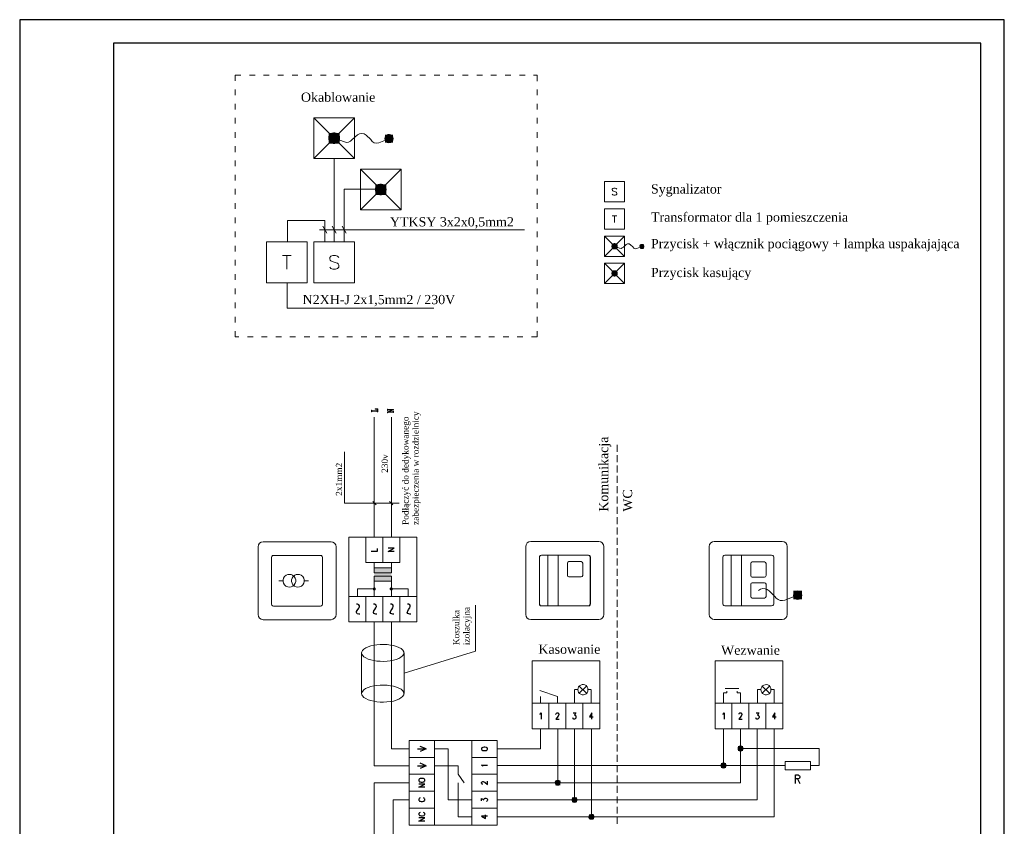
# Model space of a CAD drawing. Header units: inches. Extents: x 6268 to 12323, y 5221 to 42059.
# Tile 48 of 98: x 10089 to 12168, y 15687 to 17391. Entities that reach past the tile are written whole.
import ezdxf

# ---------------------------------------------------------------- set-up
doc = ezdxf.new("R2010")
doc.units = ezdxf.units.IN
doc.header["$MEASUREMENT"] = 0
doc.linetypes.add('ACAD_ISO03W100', pattern=[30, 12, -18])
for name, color, linetype in [('CP_LINENORM', 253, 'Continuous'), ('PDF _Geometria', 7, 'Continuous'), ('PDF _Wypełnienia brył', 7, 'Continuous')]:
    doc.layers.add(name, color=color, linetype=linetype)
doc.styles.get("Standard").update_dxf_attribs({"font": 'txt.shx'})

# ---------------------------------------------------------------- blocks, each defined once
blk = doc.blocks.new('A4_PION')
at = {"linetype": 'Continuous'}
blk.add_lwpolyline([(-185, 0), (0, 0), (0, 287), (-185, 287)], close=True, dxfattribs=at)
at = {"layer": 'CP_LINENORM', "linetype": 'Continuous'}
blk.add_lwpolyline([(-205, -5), (5, -5), (5, 292), (-205, 292)], close=True, dxfattribs=at)

msp = doc.modelspace()

# ---------------------------------------------------------------- hatches: boundary and pattern name
at = {"layer": 'PDF _Wypełnienia brył', "transparency": 33554559}
for points in [[(10832.867, 16564.599), (10843.86, 16564.599), (10843.86, 16568.265), (10839.978, 16568.265), (10839.765, 16568.477), (10839.549, 16568.477), (10839.549, 16568.694), (10839.765, 16568.694), (10839.765, 16568.911), (10844.935, 16568.911), (10844.935, 16562.662), (10844.718, 16562.445), (10844.073, 16562.445), (10843.86, 16562.662), (10843.86, 16564.17), (10832.867, 16564.17), (10832.867, 16562.445), (10832.004, 16562.445), (10832.004, 16566.324), (10832.867, 16566.324)], [(10878.341, 16567.403), (10878.341, 16566.757), (10866.918, 16562.662), (10877.478, 16562.662), (10877.478, 16563.953), (10878.341, 16563.953), (10878.341, 16561.154), (10877.695, 16561.154), (10877.695, 16561.371), (10877.478, 16561.371), (10877.478, 16562.016), (10866.485, 16562.016), (10866.485, 16560.937), (10865.627, 16560.937), (10865.627, 16562.662), (10877.049, 16566.757), (10866.485, 16566.757), (10866.485, 16565.461), (10865.627, 16565.461), (10865.627, 16568.048), (10865.839, 16568.265), (10866.272, 16568.265), (10866.272, 16568.048), (10866.485, 16568.048), (10866.485, 16567.403)]]:
    msp.add_hatch(color=256, dxfattribs=at).paths.add_polyline_path(points)

# ---------------------------------------------------------------- linework, layer by layer
at = {"layer": 'PDF _Geometria', "linetype": 'ACAD_ISO03W100', "lineweight": 13}
msp.add_lwpolyline([(10544.077, 16721.443), (10544.077, 17273.403), (11181.751, 17273.403), (11181.751, 16721.443)], close=True, dxfattribs=at)
at = {"layer": 'PDF _Geometria', "lineweight": 13}
for points in [[(10796.001, 17097.535), (10710.226, 17183.525)], [(10710.231, 17097.535), (10796.001, 17183.525)], [(10753.116, 17140.424), (10774.881, 17132.667), (10779.193, 17131.805), (10783.504, 17132.45), (10787.382, 17134.387), (10790.398, 17137.408), (10802.461, 17147.54)], [(10802.461, 17147.535), (10806.773, 17150.122), (10811.73, 17150.768), (10816.687, 17149.693), (10820.782, 17146.89), (10830.263, 17137.625), (10833.495, 17133.746), (10837.59, 17131.159), (10842.547, 17130.297), (10847.288, 17131.159), (10868.836, 17139.562)], [(10753.116, 16921.454), (10753.116, 17097.535)], [(10894.489, 16989.343), (10808.502, 17075.122)], [(10808.502, 16989.343), (10894.484, 17075.122)], [(10851.599, 17033.091), (10774.448, 17033.091), (10774.448, 16921.45)], [(11349.865, 17032.924), (11348.574, 17034.219), (11346.416, 17034.865), (11343.617, 17034.865), (11341.675, 17034.219), (11340.384, 17032.924), (11340.384, 17031.632), (11341.03, 17030.124), (11341.675, 17029.478), (11342.971, 17028.828), (11347.061, 17027.537), (11348.574, 17026.675), (11349.219, 17026.029), (11349.865, 17024.738), (11349.865, 17022.579), (11348.574, 17021.288), (11346.416, 17020.642), (11343.617, 17020.642), (11341.675, 17021.288), (11340.384, 17022.579)], [(10733.504, 16921.454), (10733.504, 16967.143), (10654.416, 16967.143), (10654.416, 16921.454)], [(11340.38, 16976.886), (11349.861, 16976.886)], [(11345.124, 16976.886), (11345.124, 16962.447)], [(10721.869, 16947.104), (11154.815, 16947.104)], [(10729.192, 16954.64), (10737.594, 16939.772)], [(10749.021, 16954.64), (10757.427, 16939.772)], [(10770.141, 16954.857), (10778.547, 16939.989)], [(11366.457, 16890.891), (11323.571, 16933.781)], [(11323.571, 16890.891), (11366.457, 16933.781)], [(11345.124, 16912.442), (11355.901, 16908.351)], [(11355.897, 16908.351), (11358.913, 16907.918), (11361.499, 16908.78), (11363.657, 16910.722)], [(11363.653, 16910.722), (11369.689, 16915.892), (11372.705, 16917.404), (11376.154, 16917.187), (11378.953, 16915.679), (11383.694, 16910.934), (11385.852, 16908.351), (11388.867, 16907.272), (11392.1, 16907.701), (11402.877, 16912.013)], [(10643.639, 16892.788), (10662.605, 16892.788)], [(10653.12, 16892.788), (10653.12, 16864.121)], [(10762.597, 16888.692), (10760.014, 16891.496), (10755.919, 16892.788), (10750.317, 16892.788), (10746.222, 16891.496), (10743.635, 16888.692), (10743.635, 16885.893), (10744.926, 16883.306), (10746.222, 16881.798), (10749.021, 16880.502), (10757.211, 16877.703), (10760.014, 16876.407), (10761.305, 16875.115), (10762.597, 16872.312), (10762.597, 16868.216), (10760.014, 16865.417), (10755.919, 16864.121), (10750.317, 16864.121), (10746.222, 16865.417), (10743.635, 16868.216)], [(11366.457, 16833.567), (11323.571, 16876.452)], [(11323.571, 16833.567), (11366.457, 16876.452)], [(10653.553, 16835.459), (10653.553, 16781.576), (10963.663, 16781.576)], [(10837.817, 16298.019), (10837.817, 16551.451)], [(10873.807, 16298.019), (10873.807, 16551.451)], [(11350.411, 16492.837), (11350.411, 16478.399)], [(10889.976, 16370.001), (10774.669, 16370.001), (10774.669, 16478.399)], [(11350.411, 16471.072), (11350.411, 16456.634)], [(11350.411, 16449.306), (11350.411, 16434.652)], [(11350.411, 16427.541), (11350.411, 16412.886)], [(11350.411, 16405.555), (11350.411, 16391.117)], [(11350.411, 16383.794), (11350.411, 16369.139)], [(10841.696, 16366.552), (10834.801, 16373.45)], [(10877.04, 16366.552), (10870.141, 16373.45)], [(11350.411, 16362.028), (11350.411, 16347.374)], [(11350.411, 16340.046), (11350.411, 16325.604)], [(11350.411, 16318.281), (11350.411, 16303.843)], [(10927.478, 16118.935), (10927.478, 16298.019), (10891.701, 16298.019), (10855.706, 16298.019), (10819.928, 16298.019), (10784.15, 16298.019), (10784.15, 16118.935), (10927.474, 16118.935)], [(10891.696, 16244.362), (10819.928, 16244.362), (10819.928, 16298.024)], [(10855.706, 16244.362), (10855.706, 16298.024)], [(10891.701, 16244.362), (10891.701, 16298.024)], [(11350.411, 16296.516), (11350.411, 16281.857)], [(10724.23, 16259.658), (10726.389, 16259.229), (10727.897, 16257.504), (10728.33, 16255.351), (10728.33, 16156.651)], [(10724.235, 16259.658), (10726.389, 16259.229), (10727.901, 16257.504), (10728.547, 16255.351), (10728.547, 16156.651)], [(11289.772, 16260.096), (11190.845, 16260.096), (11188.687, 16259.667), (11187.179, 16257.942), (11186.534, 16255.784), (11186.967, 16257.942), (11188.687, 16259.667), (11190.845, 16260.096), (11289.555, 16260.096)], [(11204.427, 16260.096), (11204.427, 16152.777)], [(11225.973, 16260.096), (11225.973, 16152.777)], [(11289.555, 16260.091), (11291.709, 16259.662), (11293.217, 16257.938), (11293.867, 16255.784), (11293.867, 16157.084)], [(11289.772, 16260.091), (11291.926, 16259.662), (11293.434, 16257.938), (11294.084, 16255.784), (11294.084, 16157.084)], [(11350.411, 16274.534), (11350.411, 16260.096)], [(11591.504, 16260.308), (11591.504, 16152.773)], [(11613.059, 16260.308), (11613.059, 16152.773)], [(10837.817, 16244.362), (10837.817, 16233.585)], [(10873.807, 16244.362), (10873.807, 16233.585)], [(11294.079, 16157.08), (11293.434, 16154.926), (11291.926, 16153.202), (11289.772, 16152.773), (11190.845, 16152.773), (11188.692, 16153.202), (11186.967, 16154.93), (11186.538, 16157.084), (11186.538, 16255.784), (11186.538, 16157.084), (11187.184, 16154.93), (11188.692, 16153.202), (11190.845, 16152.773)], [(11245.587, 16243.287), (11245.587, 16217.211)], [(11274.687, 16214.19), (11276.84, 16215.057), (11277.919, 16217.423), (11277.919, 16243.071), (11276.84, 16245.441), (11274.687, 16246.303), (11248.824, 16246.303), (11246.454, 16245.441), (11245.591, 16243.071)], [(11350.411, 16252.768), (11350.411, 16238.33)], [(11632.673, 16216.782), (11633.752, 16214.407), (11635.905, 16213.549), (11661.768, 16213.549), (11664.138, 16214.407), (11665.001, 16216.782), (11665.001, 16242.425), (11664.138, 16244.795), (11661.768, 16245.658), (11635.905, 16245.658), (11633.752, 16244.795), (11632.673, 16242.425)], [(11632.673, 16242.637), (11632.673, 16216.561)], [(10665.398, 16217.64), (10662.165, 16218.931), (10658.499, 16219.36), (10655.054, 16218.931), (10651.821, 16217.64)], [(10683.287, 16217.64), (10680.054, 16218.931), (10676.605, 16219.36), (10672.943, 16218.931), (10669.71, 16217.64)], [(11245.587, 16217.423), (11246.449, 16215.057), (11248.82, 16214.19), (11274.682, 16214.19)], [(11350.411, 16231.003), (11350.411, 16216.348)], [(10645.139, 16206.001), (10636.298, 16206.001)], [(10698.806, 16206.001), (10689.969, 16206.001)], [(10837.817, 16204.922), (10837.817, 16172.597)], [(10873.807, 16204.922), (10873.807, 16172.597)], [(11350.411, 16209.238), (11350.411, 16194.579)], [(11665.001, 16198.457), (11664.138, 16200.827), (11661.768, 16201.689), (11635.905, 16201.689), (11633.752, 16200.615), (11632.673, 16198.457), (11632.673, 16172.597)], [(11635.905, 16169.368), (11661.768, 16169.368), (11664.138, 16170.447), (11665.001, 16172.601), (11665.001, 16198.461)], [(10655.054, 16193.071), (10658.499, 16192.642), (10662.165, 16193.071)], [(10672.943, 16193.071), (10676.605, 16192.642), (10680.054, 16193.071)], [(10837.817, 16188.759), (10802.039, 16188.759), (10802.039, 16172.597)], [(10839.325, 16190.271), (10837.817, 16190.917), (10836.305, 16190.271)], [(10873.807, 16188.759), (10909.585, 16188.759), (10909.585, 16172.597)], [(11350.411, 16187.251), (11350.411, 16172.813)], [(11648.837, 16185.531), (11653.144, 16188.118), (11657.889, 16189.409), (11662.843, 16189.197), (11667.584, 16187.685), (11671.679, 16184.669), (11683.535, 16173.03)], [(11704.657, 16165.057), (11731.599, 16175.617)], [(11736.985, 16182.944), (11734.403, 16184.023), (11731.599, 16184.669), (11729.012, 16184.023), (11726.425, 16182.944)], [(10728.33, 16156.655), (10727.897, 16154.497), (10726.389, 16152.773), (10724.23, 16152.344), (10625.309, 16152.344), (10724.23, 16152.344), (10726.389, 16152.773), (10727.897, 16154.497), (10728.542, 16156.655)], [(10784.15, 16172.601), (10819.928, 16172.601), (10855.706, 16172.601), (10891.701, 16172.601), (10927.478, 16172.601)], [(10819.928, 16118.935), (10819.928, 16172.597)], [(10855.706, 16118.935), (10855.706, 16172.597)], [(10891.701, 16118.935), (10891.701, 16172.597)], [(10900.537, 16010.537), (11051.834, 16057.088), (11051.834, 16154.497)], [(11293.867, 16157.08), (11293.221, 16154.926), (11291.713, 16153.202), (11289.555, 16152.773), (11190.85, 16152.773)], [(11350.411, 16165.486), (11350.411, 16150.831)], [(11632.673, 16172.813), (11633.752, 16170.443), (11635.905, 16169.364)], [(11683.531, 16173.03), (11686.547, 16168.935), (11690.43, 16166.136), (11694.954, 16164.411), (11699.912, 16163.978), (11704.653, 16165.057)], [(11729.012, 16166.998), (11731.599, 16166.569), (11734.403, 16166.998)], [(11350.411, 16143.725), (11350.411, 16129.07)], [(10837.817, 16118.935), (10837.817, 15815.078), (10911.31, 15815.078)], [(10873.807, 16118.935), (10873.807, 15850.848), (10911.31, 15850.848)], [(11350.411, 16121.743), (11350.411, 16107.301)], [(11350.411, 16099.973), (11350.411, 16085.535)], [(11350.411, 16078.208), (11350.411, 16063.553)], [(10812.6, 16058.384), (10811.521, 16056.014), (10811.092, 16053.643)], [(10812.6, 16048.686), (10811.521, 16051.057), (10811.092, 16053.643), (10811.092, 15967.657), (10811.521, 15965.07), (10812.6, 15962.7)], [(10900.103, 16051.057), (10900.532, 16053.643), (10900.103, 16056.014)], [(10900.537, 16053.643), (10900.537, 15967.657)], [(11350.411, 16056.443), (11350.411, 16041.788)], [(11314.126, 16036.835), (11170.803, 16036.835), (11170.803, 15893.525)], [(11170.803, 15893.521), (11314.126, 15893.521), (11314.126, 16036.831)], [(11350.411, 16034.465), (11350.411, 16020.023)], [(11557.238, 16036.835), (11557.238, 15893.525)], [(11557.238, 15893.521), (11700.345, 15893.521), (11700.345, 16036.831), (11557.238, 16036.831)], [(11350.411, 16012.695), (11350.411, 15998.045)], [(11350.411, 15990.93), (11350.411, 15976.275)], [(10812.6, 15972.397), (10811.521, 15970.027), (10811.092, 15967.657)], [(10900.103, 15965.07), (10900.532, 15967.657), (10900.103, 15970.027)], [(11224.465, 15947.183), (11224.465, 15961.621), (11187.396, 15974.334)], [(11267.575, 15976.059), (11260.247, 15976.059)], [(11260.247, 15947.183), (11260.247, 15975.842)], [(11285.893, 15968.302), (11270.591, 15983.603)], [(11270.591, 15968.302), (11285.893, 15983.603)], [(11288.905, 15976.059), (11296.021, 15976.059)], [(11296.025, 15947.183), (11296.025, 15975.842)], [(11350.411, 15968.948), (11350.411, 15954.51)], [(11575.123, 15947.399), (11575.123, 15969.165), (11582.239, 15969.165)], [(11578.573, 15978.217), (11607.239, 15978.217)], [(11582.234, 15969.165), (11582.234, 15972.826)], [(11603.789, 15972.826), (11603.789, 15969.165), (11610.905, 15969.165)], [(11610.901, 15947.399), (11610.901, 15969.165)], [(11653.794, 15976.059), (11646.679, 15976.059), (11646.679, 15947.395)], [(11654.436, 15979.291), (11653.79, 15976.059), (11654.436, 15972.61)], [(11657.023, 15983.603), (11672.329, 15968.302)], [(11672.329, 15983.603), (11657.023, 15968.302)], [(11673.404, 15982.307), (11674.912, 15979.291), (11675.345, 15976.059), (11682.456, 15976.059), (11682.456, 15947.395)], [(11673.404, 15969.594), (11674.912, 15972.61), (11675.345, 15976.059)], [(11170.803, 15947.183), (11206.581, 15947.183)], [(11188.692, 15947.183), (11188.692, 15961.621)], [(11206.576, 15893.521), (11206.576, 15947.183), (11242.354, 15947.183), (11278.132, 15947.183)], [(11242.354, 15893.521), (11242.354, 15947.183)], [(11278.136, 15893.521), (11278.136, 15947.183), (11314.126, 15947.183)], [(11350.411, 15947.183), (11350.411, 15932.528)], [(11593.012, 15893.521), (11593.012, 15947.399), (11557.234, 15947.399)], [(11628.79, 15893.521), (11628.79, 15947.399), (11593.012, 15947.399)], [(11664.567, 15893.521), (11664.567, 15947.399), (11628.794, 15947.399)], [(11700.345, 15947.399), (11664.567, 15947.399)], [(11350.411, 15925.413), (11350.411, 15910.758)], [(11097.527, 15707.326), (11682.456, 15707.326), (11682.456, 15893.521)], [(11097.527, 15743.096), (11646.25, 15743.096), (11646.25, 15893.521)], [(11097.527, 15850.848), (11188.692, 15850.848), (11188.692, 15893.521)], [(11225.111, 15779.304), (11225.111, 15893.521)], [(11260.46, 15893.521), (11260.46, 15743.101)], [(11296.233, 15893.521), (11296.233, 15707.326)], [(11350.411, 15903.435), (11350.411, 15888.997)], [(11575.123, 15815.724), (11575.123, 15893.521)], [(11610.901, 15779.304), (11610.901, 15893.521)], [(10964.977, 15832.966), (10964.977, 15868.74)], [(11043.643, 15868.74), (11043.643, 15832.966)], [(11350.411, 15881.67), (11350.411, 15867.232)], [(10964.977, 15850.848), (10993.643, 15850.848), (10993.643, 15743.53), (11043.643, 15743.53)], [(11350.411, 15859.905), (11350.411, 15845.25)], [(11610.901, 15851.498), (11776.855, 15851.498)], [(11758.969, 15815.724), (11767.805, 15815.724), (11776.857, 15815.724), (11776.857, 15851.498)], [(10964.977, 15761.421), (10964.977, 15832.966), (10911.31, 15832.966)], [(11097.527, 15832.966), (11043.643, 15832.966), (11043.643, 15797.191)], [(11350.411, 15838.135), (11350.411, 15823.485)], [(10964.972, 15815.078), (11015.194, 15815.078), (11015.194, 15797.408), (11027.692, 15779.304)], [(11097.527, 15815.724), (11696.25, 15815.724), (11705.303, 15815.724)], [(11350.411, 15816.157), (11350.411, 15801.719)], [(10964.977, 15797.191), (10911.31, 15797.191)], [(11097.527, 15797.191), (11043.643, 15797.191), (11043.643, 15761.417)], [(11228.777, 15782.97), (11227.052, 15784.045), (11225.111, 15784.478), (11222.957, 15784.045), (11221.232, 15782.97)], [(11350.411, 15794.392), (11350.411, 15779.737)], [(10911.31, 15779.304), (10837.817, 15779.304), (10837.817, 15402.82)], [(10964.977, 15689.656), (10964.977, 15761.417), (10911.31, 15761.417)], [(11015.194, 15779.304), (11015.194, 15707.539)], [(11097.527, 15761.421), (11043.643, 15761.421), (11043.643, 15725.647)], [(11097.527, 15779.304), (11610.905, 15779.304)], [(11222.957, 15774.347), (11225.111, 15774.135), (11227.052, 15774.347)], [(11350.411, 15772.627), (11350.411, 15757.972)], [(10911.31, 15743.53), (10877.69, 15743.53), (10877.69, 15403.036)], [(11264.338, 15746.762), (11262.613, 15747.841), (11260.46, 15748.27), (11258.518, 15747.841), (11256.798, 15746.762)], [(11258.518, 15738.144), (11260.46, 15737.927), (11262.613, 15738.144)], [(11350.411, 15750.64), (11350.411, 15736.207)], [(10964.977, 15725.643), (10911.31, 15725.643)], [(11097.527, 15725.643), (11043.643, 15725.643), (11043.643, 15689.656)], [(11350.411, 15728.875), (11350.411, 15714.22)], [(11043.643, 15707.543), (11015.194, 15707.543)], [(11350.411, 15707.11), (11350.411, 15692.455)]]:
    msp.add_lwpolyline(points, dxfattribs=at)
for points in [[(10710.231, 17097.535), (10710.231, 17183.53), (10796.001, 17183.53), (10796.001, 17097.535)], [(10808.502, 16989.343), (10808.502, 17075.122), (10894.484, 17075.122), (10894.484, 16989.343)], [(11323.571, 17006.199), (11323.571, 17049.304), (11366.457, 17049.304), (11366.457, 17006.199)], [(11323.571, 16948.224), (11323.571, 16991.113), (11366.457, 16991.113), (11366.457, 16948.224)], [(11323.571, 16890.891), (11323.571, 16933.781), (11366.457, 16933.781), (11366.457, 16890.891)], [(10610.239, 16835.459), (10610.239, 16921.454), (10696.009, 16921.454), (10696.009, 16835.459)], [(10710.231, 16835.459), (10710.231, 16921.454), (10796.001, 16921.454), (10796.001, 16835.459)], [(11323.571, 16833.563), (11323.571, 16876.452), (11366.457, 16876.452), (11366.457, 16833.563)], [(10603.112, 16123.68), (10746.436, 16123.68), (10750.531, 16124.538), (10753.98, 16126.696), (10756.351, 16130.357), (10756.996, 16134.452), (10756.996, 16277.545), (10756.351, 16281.64), (10753.98, 16285.306), (10750.531, 16287.459), (10746.436, 16288.322), (10603.112, 16288.322), (10599.017, 16287.459), (10595.567, 16285.306), (10593.197, 16281.64), (10592.335, 16277.545), (10592.335, 16134.452), (10593.197, 16130.357), (10595.567, 16126.696), (10599.017, 16124.538)], [(11168.649, 16124.113), (11311.756, 16124.113), (11315.851, 16124.971), (11319.301, 16127.129), (11321.671, 16130.791), (11322.533, 16134.885), (11322.533, 16277.978), (11321.671, 16282.073), (11319.301, 16285.739), (11315.851, 16287.893), (11311.756, 16288.755), (11168.649, 16288.755), (11164.337, 16287.893), (11160.892, 16285.739), (11158.517, 16282.073), (11157.871, 16277.978), (11157.871, 16134.885), (11158.517, 16130.791), (11160.892, 16127.129), (11164.337, 16124.971)], [(11555.73, 16124.113), (11699.054, 16124.113), (11703.149, 16124.971), (11706.594, 16127.346), (11708.969, 16130.791), (11709.827, 16134.885), (11709.827, 16278.195), (11708.969, 16282.29), (11706.594, 16285.739), (11703.149, 16288.109), (11699.054, 16288.972), (11555.73, 16288.972), (11551.635, 16288.109), (11548.186, 16285.739), (11545.815, 16282.29), (11544.953, 16278.195), (11544.953, 16134.885), (11545.815, 16130.791), (11548.186, 16127.346), (11551.635, 16124.971)], [(10621.001, 16255.351), (10621.647, 16257.509), (10623.159, 16259.233), (10625.313, 16259.662), (10724.239, 16259.662), (10625.313, 16259.662), (10623.159, 16259.233), (10621.647, 16257.509)], [(11676.853, 16260.308), (11577.931, 16260.308), (11575.773, 16259.662), (11574.265, 16258.154), (11573.619, 16255.996), (11574.265, 16258.154), (11575.773, 16259.662), (11577.931, 16260.308), (11676.853, 16260.308), (11679.007, 16259.667), (11680.515, 16258.154), (11681.165, 16256.001), (11681.165, 16157.084), (11681.165, 16256.001), (11680.515, 16258.154), (11679.007, 16259.667)], [(10625.309, 16152.339), (10623.155, 16152.768), (10621.647, 16154.497), (10621.001, 16156.651), (10621.001, 16255.351), (10621.001, 16156.651), (10621.647, 16154.497), (10623.155, 16152.768)], [(11271.454, 16246.303), (11271.237, 16246.303), (11271.237, 16246.516), (11271.454, 16246.516)], [(11577.927, 16152.773), (11575.773, 16153.418), (11574.265, 16154.93), (11573.619, 16157.084), (11573.619, 16256.001), (11573.619, 16157.084), (11574.265, 16154.93), (11575.773, 16153.418)], [(11658.535, 16245.658), (11658.319, 16245.658), (11658.319, 16245.874), (11658.535, 16245.874)], [(10837.817, 16222.813), (10873.807, 16222.813), (10873.807, 16233.585), (10837.817, 16233.585)], [(10837.817, 16204.922), (10873.807, 16204.922), (10873.807, 16215.698), (10837.817, 16215.698)], [(11658.535, 16201.689), (11658.319, 16201.689), (11658.319, 16201.906), (11658.535, 16201.906)], [(10873.807, 16190.917), (10872.083, 16190.271), (10871.654, 16188.764), (10872.083, 16187.256), (10873.807, 16186.606), (10875.315, 16187.256), (10875.749, 16188.764), (10875.315, 16190.271)], [(11681.165, 16157.08), (11680.519, 16154.926), (11679.011, 16153.418), (11676.853, 16152.773), (11577.931, 16152.773), (11676.853, 16152.773), (11679.011, 16153.418), (11680.519, 16154.926)], [(10911.314, 15689.656), (11097.527, 15689.656), (11097.527, 15868.74), (10911.314, 15868.74)], [(11705.303, 15824.559), (11758.969, 15824.559), (11758.969, 15806.672), (11705.303, 15806.672)]]:
    msp.add_lwpolyline(points, close=True, dxfattribs=at)
at = {"layer": 'PDF _Geometria', "lineweight": 0}
for points in [[(10744.926, 17148.614), (10753.116, 17140.424), (10744.926, 17132.45), (10742.985, 17135.254), (10741.694, 17138.699), (10741.694, 17142.365), (10742.985, 17145.598), (10744.926, 17148.614), (10747.942, 17150.768), (10751.391, 17151.847), (10754.84, 17151.847), (10758.285, 17150.768), (10761.305, 17148.614), (10753.116, 17140.424)], [(10744.926, 17132.45), (10753.116, 17140.424), (10761.305, 17132.45), (10758.285, 17130.297), (10754.84, 17129.222), (10751.391, 17129.222), (10747.942, 17130.297)], [(10753.116, 17140.424), (10761.305, 17148.614), (10763.676, 17144.953), (10764.538, 17140.424), (10763.676, 17136.116), (10761.305, 17132.45)], [(10843.41, 17040.419), (10851.383, 17032.233), (10843.41, 17024.038), (10841.256, 17027.058), (10840.177, 17030.508), (10840.177, 17033.953), (10841.256, 17037.403), (10843.41, 17040.419), (10846.213, 17042.36), (10849.658, 17043.439), (10853.324, 17043.439), (10856.556, 17042.36), (10859.572, 17040.419), (10851.383, 17032.233)], [(10843.41, 17024.038), (10851.383, 17032.233), (10859.572, 17024.038), (10856.556, 17022.101), (10853.324, 17020.805), (10849.658, 17020.805), (10846.213, 17022.101)], [(10851.383, 17032.233), (10859.572, 17040.419), (10861.942, 17036.54), (10862.805, 17032.233), (10861.942, 17027.921), (10859.572, 17024.038)], [(11341.03, 16916.325), (11345.124, 16912.442), (11341.03, 16908.351), (11339.951, 16909.643), (11339.305, 16911.367), (11339.305, 16913.305), (11339.951, 16915.029), (11341.03, 16916.325), (11342.538, 16917.4), (11344.262, 16918.045), (11345.987, 16918.045), (11347.711, 16917.4), (11349.219, 16916.325), (11345.124, 16912.442)], [(11341.03, 16908.351), (11345.124, 16912.442), (11349.219, 16908.351), (11347.711, 16907.272), (11345.987, 16906.627), (11344.262, 16906.627), (11342.538, 16907.272)], [(11345.124, 16912.442), (11349.219, 16916.325), (11350.298, 16914.6), (11350.727, 16912.442), (11350.298, 16910.076), (11349.219, 16908.351)], [(11341.03, 16858.997), (11345.124, 16855.118), (11341.03, 16851.023), (11339.951, 16852.531), (11339.305, 16854.256), (11339.305, 16855.98), (11339.951, 16857.705), (11341.03, 16858.997), (11342.538, 16860.076), (11344.262, 16860.721), (11345.987, 16860.721), (11347.711, 16860.076), (11349.219, 16858.997), (11345.124, 16855.118)], [(11341.03, 16851.018), (11345.124, 16855.114), (11349.219, 16851.018), (11347.711, 16849.944), (11345.987, 16849.294), (11344.262, 16849.294), (11342.538, 16849.944)], [(11345.124, 16855.114), (11349.219, 16858.992), (11350.298, 16857.272), (11350.727, 16855.114), (11350.298, 16852.743), (11349.219, 16851.018)], [(10832.86, 16564.598), (10843.854, 16564.598), (10843.854, 16568.264), (10839.975, 16568.264), (10839.759, 16568.476), (10839.542, 16568.476), (10839.542, 16568.693), (10839.759, 16568.693), (10839.759, 16568.909), (10844.933, 16568.909), (10844.933, 16562.661), (10844.716, 16562.444), (10844.07, 16562.444), (10843.854, 16562.661), (10843.854, 16564.169), (10832.86, 16564.169), (10832.86, 16562.444), (10831.997, 16562.444), (10831.997, 16566.323), (10832.86, 16566.323)], [(10878.336, 16567.401), (10878.336, 16566.756), (10866.913, 16562.661), (10877.473, 16562.661), (10877.473, 16563.957), (10878.336, 16563.957), (10878.336, 16561.153), (10877.69, 16561.153), (10877.69, 16561.37), (10877.473, 16561.37), (10877.473, 16562.015), (10866.484, 16562.015), (10866.484, 16560.936), (10865.621, 16560.936), (10865.621, 16562.661), (10877.044, 16566.756), (10866.484, 16566.756), (10866.484, 16565.465), (10865.621, 16565.465), (10865.621, 16568.051), (10865.834, 16568.264), (10866.267, 16568.264), (10866.267, 16568.051), (10866.484, 16568.051), (10866.484, 16567.401)], [(10837.817, 16222.813), (10873.807, 16222.813), (10873.807, 16233.585), (10837.817, 16233.585)], [(10837.817, 16204.922), (10873.807, 16204.922), (10873.807, 16215.698), (10837.817, 16215.698)], [(10837.817, 16190.917), (10837.167, 16190.917), (10836.521, 16190.488), (10836.092, 16190.055), (10835.876, 16189.409), (10835.659, 16188.764), (10836.092, 16187.472), (10836.521, 16187.039), (10837.817, 16186.606), (10839.109, 16187.039), (10839.538, 16187.472), (10839.971, 16188.118), (10839.971, 16189.409), (10839.538, 16190.055), (10839.109, 16190.488), (10838.463, 16190.917)], [(10873.807, 16190.917), (10872.945, 16190.917), (10872.516, 16190.488), (10871.866, 16190.055), (10871.654, 16189.409), (10871.654, 16188.118), (10871.866, 16187.472), (10872.516, 16187.039), (10872.945, 16186.822), (10873.807, 16186.606), (10874.453, 16186.822), (10874.886, 16187.039), (10875.532, 16187.472), (10875.749, 16188.118), (10875.749, 16189.409), (10875.532, 16190.055), (10874.886, 16190.488), (10874.453, 16190.917)]]:
    msp.add_lwpolyline(points, close=True, dxfattribs=at)
at = {"layer": 'PDF _Geometria', "lineweight": 13}
for points in [[(10742.127, 17144.09), (10741.694, 17140.424), (10742.127, 17136.979, 0.6064426), (10762.384, 17133.746), (10764.109, 17136.979), (10764.538, 17140.424), (10764.109, 17144.09), (10762.384, 17147.106)], [(10840.61, 17035.678, 1.17249368), (10862.805, 17032.233), (10862.376, 17035.678), (10860.651, 17038.911)], [(11286.968, 15969.594), (11288.476, 15972.61), (11288.905, 15976.059), (11288.476, 15979.291), (11286.968, 15982.307, 0.61526071), (11268, 15979.291), (11267.571, 15976.059), (11268, 15972.61)], [(11299.899, 15710.992), (11298.391, 15712.071), (11296.233, 15712.5, 1.23666922), (11298.391, 15702.586)]]:
    msp.add_lwpolyline(points, format="xyb", dxfattribs=at)
at = {"layer": 'PDF _Geometria', "lineweight": 0}
msp.add_lwpolyline([(10875.739, 17134.608), (10877.03, 17136.975), (10877.459, 17139.562, 1.21921947), (10860.868, 17136.545)], format="xyb", dxfattribs=at)
for points in [[(11398.782, 16913.092), (11398.565, 16911.801), (11398.998, 16910.293)], [(11406.326, 16909.43), (11406.971, 16910.722), (11407.188, 16912.018), (11406.971, 16913.309), (11406.326, 16914.6)], [(11736.985, 16182.944), (11734.403, 16184.023), (11731.599, 16184.669), (11729.012, 16184.023), (11726.425, 16182.944)], [(11729.012, 16166.998), (11731.599, 16166.569), (11734.403, 16166.998)], [(11614.134, 15855.81), (11612.626, 15856.456), (11611.117, 15856.884), (11609.393, 15856.456), (11607.885, 15855.81)], [(11609.393, 15846.541), (11611.117, 15846.329), (11612.626, 15846.541)], [(11578.143, 15819.823), (11576.635, 15820.681), (11575.123, 15820.898), (11573.403, 15820.681), (11571.895, 15819.823)], [(11573.403, 15810.555), (11575.123, 15810.338), (11576.635, 15810.555)], [(11228.131, 15783.616), (11226.619, 15784.261), (11225.111, 15784.478), (11223.39, 15784.261), (11221.878, 15783.616)], [(11223.39, 15774.347), (11225.111, 15774.135), (11226.619, 15774.347)], [(11263.692, 15747.412), (11262.184, 15748.058), (11260.46, 15748.27), (11258.952, 15748.058), (11257.443, 15747.412)], [(11258.952, 15738.144), (11260.46, 15737.927), (11262.184, 15738.144)], [(11299.466, 15711.638), (11297.958, 15712.283), (11296.233, 15712.5), (11294.725, 15712.283), (11293.217, 15711.638)], [(11294.725, 15702.374), (11296.233, 15702.157), (11297.958, 15702.374)]]:
    msp.add_lwpolyline(points, dxfattribs=at)
at = {"layer": 'PDF _Geometria', "lineweight": 25}
for points in [[(10831.347, 16268.281), (10844.283, 16268.281), (10844.283, 16274.1)], [(10880.061, 16267.635), (10867.346, 16267.635), (10880.061, 16274.534), (10867.346, 16274.534)], [(10807.43, 16135.102), (10805.06, 16135.102), (10801.394, 16136.177), (10800.315, 16138.764), (10800.315, 16141.134), (10801.394, 16143.504), (10805.06, 16148.244), (10806.351, 16150.619), (10806.351, 16152.985), (10805.06, 16155.359), (10802.689, 16156.651), (10800.315, 16156.651)], [(10838.463, 16156.651), (10836.092, 16156.651)], [(10874.241, 16156.651), (10871.87, 16156.651)], [(10910.018, 16156.651), (10907.648, 16156.651)], [(10843.204, 16135.102), (10840.833, 16135.102)], [(10878.982, 16135.102), (10876.611, 16135.102)], [(10914.976, 16135.102), (10912.601, 16135.102)], [(11187.4, 15924.338), (11188.475, 15924.984), (11189.983, 15926.709), (11189.983, 15913.995)], [(11221.449, 15923.693), (11221.449, 15924.343), (11222.099, 15925.634), (11222.528, 15926.28), (11223.607, 15926.709), (11225.544, 15926.709), (11226.407, 15926.28), (11227.052, 15925.634), (11227.486, 15924.343), (11227.486, 15923.047), (11227.052, 15921.973), (11225.978, 15920.031), (11221.02, 15913.995), (11227.915, 15913.995)], [(11257.872, 15926.709), (11263.259, 15926.709), (11260.243, 15921.968), (11261.751, 15921.968), (11262.83, 15921.323), (11263.259, 15920.677), (11263.692, 15918.736), (11263.692, 15917.661), (11263.259, 15915.72), (11262.184, 15914.641), (11260.889, 15913.995), (11259.381, 15913.995), (11257.872, 15914.641), (11257.439, 15915.074), (11256.793, 15916.365)], [(11297.316, 15913.995), (11297.316, 15926.709), (11292.355, 15918.307), (11299.899, 15918.307)], [(11573.836, 15924.338), (11574.911, 15924.984), (11576.419, 15926.925), (11576.419, 15913.995)], [(11607.885, 15923.905), (11607.885, 15924.338), (11608.53, 15925.63), (11608.964, 15926.275), (11609.826, 15926.925), (11611.98, 15926.925), (11612.842, 15926.275), (11613.271, 15925.63), (11613.921, 15924.338), (11613.921, 15923.259), (11612.413, 15920.244), (11607.456, 15913.995), (11614.35, 15913.995)], [(11644.308, 15926.925), (11649.695, 15926.925), (11646.679, 15921.973), (11648.187, 15921.973), (11649.266, 15921.323), (11649.695, 15920.677), (11650.128, 15918.952), (11650.128, 15917.661), (11649.695, 15915.936), (11648.616, 15914.645), (11647.108, 15913.995), (11645.816, 15913.995), (11644.308, 15914.645), (11643.875, 15915.291), (11643.229, 15916.365)], [(11683.748, 15913.995), (11683.748, 15926.925), (11678.79, 15918.307), (11686.123, 15918.307)], [(10928.982, 15850.848), (10947.088, 15850.848), (10934.373, 15845.462)], [(10947.088, 15850.848), (10934.373, 15856.239)], [(10928.982, 15815.078), (10947.088, 15815.078), (10934.373, 15809.692)], [(10947.088, 15815.078), (10934.373, 15820.465)], [(11066.702, 15813.783), (11066.057, 15814.862), (11064.115, 15816.37), (11077.046, 15816.37)], [(11067.136, 15776.288), (11066.702, 15776.288), (11065.411, 15776.717), (11064.765, 15777.363), (11064.119, 15778.225), (11064.119, 15780.166), (11064.765, 15781.245), (11065.411, 15781.674), (11066.702, 15782.108), (11067.781, 15782.108), (11069.077, 15781.674), (11071.014, 15780.812), (11077.051, 15775.855), (11077.051, 15782.753)], [(11726.856, 15778.005), (11726.856, 15795.894), (11733.105, 15795.894), (11735.046, 15795.032), (11735.691, 15794.17), (11736.337, 15792.445), (11736.337, 15790.937), (11735.691, 15789.212), (11735.046, 15788.354), (11733.105, 15787.492), (11726.856, 15787.492)], [(11731.597, 15787.487), (11736.337, 15778.005)], [(10944.5, 15770.04), (10931.569, 15770.04), (10944.5, 15776.722), (10931.569, 15776.722)], [(10934.802, 15747.196), (10933.511, 15746.546), (10932.219, 15745.688), (10931.574, 15744.609), (10931.574, 15742.667), (10932.219, 15741.805), (10933.511, 15740.726), (10934.802, 15740.297), (10936.527, 15739.868), (10939.547, 15739.868), (10941.484, 15740.297), (10942.78, 15740.726), (10943.855, 15741.805), (10944.5, 15742.667), (10944.5, 15744.609), (10943.855, 15745.688), (10942.78, 15746.546), (10941.484, 15747.196)], [(11064.119, 15740.943), (11064.119, 15746.333), (11069.077, 15743.53), (11069.077, 15744.825), (11069.723, 15745.9), (11070.368, 15746.333), (11072.093, 15746.979), (11073.389, 15746.979), (11075.114, 15746.333), (11076.405, 15745.471), (11077.051, 15743.963), (11077.051, 15742.451), (11076.405, 15740.943), (11075.759, 15740.514), (11074.68, 15740.085)], [(10944.5, 15698.491), (10931.569, 15698.491), (10944.5, 15705.389), (10931.569, 15705.389)], [(10934.802, 15716.807), (10933.511, 15716.162), (10932.219, 15715.299), (10931.574, 15714.22), (10931.574, 15712.283), (10932.219, 15711.421), (10933.511, 15710.342), (10934.802, 15709.913), (10936.527, 15709.263), (10939.547, 15709.263), (10942.78, 15710.342), (10943.855, 15711.421), (10944.5, 15712.283), (10944.5, 15714.22), (10943.855, 15715.299), (10942.78, 15716.162), (10941.484, 15716.807)], [(11077.051, 15708.834), (11064.119, 15708.834), (11072.739, 15703.877), (11072.739, 15711.421)]]:
    msp.add_lwpolyline(points, dxfattribs=at)
for points in [[(11064.119, 15850.424), (11064.765, 15848.916), (11066.707, 15847.837), (11069.723, 15847.404), (11071.447, 15847.404), (11074.68, 15847.837), (11076.405, 15848.916), (11077.051, 15850.424), (11077.051, 15851.282), (11076.405, 15852.79), (11074.68, 15853.869), (11071.447, 15854.302), (11069.723, 15854.302), (11066.707, 15853.869), (11064.765, 15852.79), (11064.119, 15851.282)], [(10931.574, 15783.616), (10932.219, 15782.753), (10933.511, 15781.674), (10934.806, 15781.245), (10936.527, 15780.812), (10939.547, 15780.812), (10941.484, 15781.245), (10942.78, 15781.674), (10943.855, 15782.753), (10944.5, 15783.616), (10944.5, 15785.552), (10943.855, 15786.631), (10942.78, 15787.71), (10941.484, 15788.139), (10939.547, 15788.573), (10936.527, 15788.573), (10934.806, 15788.139), (10933.511, 15787.71), (10932.219, 15786.631), (10931.574, 15785.552)]]:
    msp.add_lwpolyline(points, close=True, dxfattribs=at)
at = {"layer": 'PDF _Geometria', "lineweight": 13}
for centre, radius in [((10868.907, 17139.763), 8.555), ((11345.047, 16912.308), 5.682), ((11402.854, 16911.907), 4.335), ((11345.047, 16854.975), 5.682), ((11611.054, 15851.645), 5.24), ((11575.059, 15815.659), 5.239)]:
    msp.add_circle(centre, radius, dxfattribs=at)
for points in [[(10762.384, 17147.106), (10756.613, 17154.824), (10745.637, 17152.835), (10742.127, 17144.09)], [(10860.651, 17038.911), (10855.23, 17046.486), (10843.089, 17044.484), (10840.61, 17035.678)], [(10651.821, 16217.64), (10641.616, 16211.443), (10643.557, 16196.29), (10655.054, 16193.071)], [(10669.71, 16217.64), (10659.505, 16211.443), (10661.446, 16196.29), (10672.943, 16193.071)], [(10662.165, 16193.071), (10673.658, 16196.29), (10675.604, 16211.443), (10665.398, 16217.64)], [(10680.054, 16193.071), (10691.634, 16196.16), (10693.549, 16211.63), (10683.287, 16217.64)], [(10836.305, 16190.271), (10833.293, 16185.501), (10842.337, 16185.501), (10839.325, 16190.271)], [(11726.425, 16182.944), (11720.553, 16178.182), (11722.004, 16169.542), (11729.012, 16166.998)], [(11734.403, 16166.998), (11741.41, 16169.542), (11742.857, 16178.182), (11736.985, 16182.944)], [(10900.103, 16056.014), (10891.18, 16076.21), (10825.155, 16075.907), (10812.6, 16058.384)], [(10812.6, 16048.686), (10825.311, 16031.28), (10890.565, 16030.669), (10900.103, 16051.057)], [(10900.103, 15970.027), (10891.185, 15990.414), (10825.068, 15990.102), (10812.6, 15972.397)], [(11673.404, 15982.307), (11668.416, 15989.253), (11656.945, 15987.624), (11654.436, 15979.291)], [(11268, 15972.61), (11270.509, 15964.277), (11281.98, 15962.652), (11286.968, 15969.594)], [(11654.436, 15972.61), (11656.945, 15964.277), (11668.416, 15962.652), (11673.404, 15969.594)], [(10812.6, 15962.7), (10825.623, 15945.363), (10890.218, 15944.695), (10900.103, 15965.07)], [(11221.232, 15782.97), (11218.602, 15779.993), (11219.646, 15776.119), (11222.957, 15774.347)], [(11227.052, 15774.347), (11230.363, 15776.119), (11231.407, 15779.993), (11228.777, 15782.97)], [(11256.798, 15746.762), (11254.163, 15743.79), (11255.207, 15739.916), (11258.518, 15738.144)], [(11262.613, 15738.144), (11265.929, 15739.916), (11266.973, 15743.79), (11264.338, 15746.762)], [(11298.391, 15702.586), (11301.789, 15704.41), (11302.872, 15708.197), (11299.899, 15710.992)]]:
    msp.add_open_spline(points, degree=3, dxfattribs=at)
at = {"layer": 'PDF _Geometria', "lineweight": 0}
for points in [[(10860.868, 17136.545), (10863.125, 17130.11), (10871.805, 17129.317), (10875.739, 17134.608)], [(11406.326, 16914.6), (11403.973, 16917.638), (11399.865, 16916.243), (11398.782, 16913.092)], [(11398.998, 16910.293), (11400.307, 16907.051), (11404.285, 16906.796), (11406.326, 16909.43)], [(11726.425, 16182.944), (11720.553, 16178.182), (11722.004, 16169.542), (11729.012, 16166.998)], [(11734.403, 16166.998), (11741.41, 16169.542), (11742.857, 16178.182), (11736.985, 16182.944)], [(11607.885, 15855.81), (11604.548, 15853.102), (11605.419, 15848.084), (11609.393, 15846.541)], [(11612.626, 15846.541), (11616.669, 15848.188), (11617.726, 15853.019), (11614.134, 15855.81)], [(11571.895, 15819.823), (11568.54, 15817.124), (11569.459, 15812.076), (11573.403, 15810.555)], [(11576.635, 15810.555), (11580.687, 15812.201), (11581.723, 15817.041), (11578.143, 15819.823)], [(11221.878, 15783.616), (11218.537, 15780.565), (11219.521, 15775.526), (11223.39, 15774.347)], [(11226.619, 15774.347), (11230.645, 15775.729), (11231.676, 15780.444), (11228.131, 15783.616)], [(11257.443, 15747.412), (11253.894, 15744.24), (11254.926, 15739.526), (11258.952, 15738.144)], [(11262.184, 15738.144), (11266.206, 15739.526), (11267.242, 15744.24), (11263.692, 15747.412)], [(11293.217, 15711.638), (11289.551, 15708.514), (11290.816, 15703.674), (11294.725, 15702.374)], [(11297.958, 15702.374), (11301.719, 15703.492), (11302.937, 15708.579), (11299.466, 15711.638)]]:
    msp.add_open_spline(points, degree=3, dxfattribs=at)
at = {"layer": 'PDF _Geometria', "lineweight": 25}
for points in [[(10840.833, 16135.102), (10825.38, 16138.668), (10851.628, 16151.538), (10838.463, 16156.651)], [(10876.611, 16135.102), (10861.158, 16138.668), (10887.41, 16151.538), (10874.241, 16156.651)], [(10912.601, 16135.102), (10896.623, 16138.365), (10923.439, 16151.663), (10910.018, 16156.651)]]:
    msp.add_open_spline(points, degree=3, dxfattribs=at)
at = {"layer": 'PDF _Wypełnienia brył', "lineweight": 5, "transparency": 33554559}
for points in [[(10764.608, 17128.998), (10764.608, 17151.843), (10741.55, 17128.998), (10741.55, 17151.843)], [(10877.531, 17130.939), (10877.531, 17148.176), (10860.292, 17130.939), (10860.292, 17148.176)], [(10862.88, 17020.591), (10862.88, 17043.436), (10840.033, 17020.591), (10840.033, 17043.436)], [(11350.797, 16906.41), (11350.797, 16918.046), (11339.163, 16906.41), (11339.163, 16918.046)], [(11407.26, 16907.485), (11407.26, 16916.321), (11398.641, 16907.485), (11398.641, 16916.321)], [(11350.797, 16849.08), (11350.797, 16860.716), (11339.163, 16849.08), (11339.163, 16860.716)], [(10874.029, 16233.658), (10837.82, 16233.658), (10874.029, 16204.78), (10837.82, 16204.78)], [(10840.194, 16190.988), (10835.666, 16190.988), (10840.194, 16186.681), (10835.666, 16186.681)], [(10875.97, 16190.988), (10871.659, 16190.988), (10875.97, 16186.681), (10871.659, 16186.681)], [(11740.652, 16184.739), (11722.76, 16184.739), (11740.652, 16166.639), (11722.76, 16166.639)], [(11616.507, 15856.957), (11605.734, 15856.957), (11616.507, 15846.398), (11605.734, 15846.398)], [(11580.518, 15820.969), (11569.741, 15820.969), (11580.518, 15810.408), (11569.741, 15810.408)], [(11230.506, 15784.551), (11219.729, 15784.551), (11230.506, 15774.204), (11219.729, 15774.204)], [(11266.066, 15748.346), (11255.293, 15748.346), (11266.066, 15738.002), (11255.293, 15738.002)], [(11301.846, 15712.57), (11291.068, 15712.57), (11301.846, 15702.228), (11291.068, 15702.228)]]:
    msp.add_solid(points, dxfattribs=at)

# ---------------------------------------------------------------- block references
at = {"xscale": 9.9, "yscale": 9.9, "zscale": 0.99}
msp.add_blockref('A4_PION', (12118.573, 14500.104), dxfattribs=at)

# ---------------------------------------------------------------- texts
at = {"char_height": 19.5, "width": 1144.59033, "attachment_point": 1}
for s, insert in [('{\\fTimes New Roman|b0|i0|c238|p18;Okablowanie}', (10682.927, 17237.01)), ('{\\fTimes New Roman|b0|i0|c238|p18;Sygnalizator}', (11421.983, 17043.291)), ('{\\fTimes New Roman|b0|i0|c238|p18;Transformator dla 1 pomieszczenia}', (11421.983, 16983.757)), ('{\\fTimes New Roman|b0|i0|c238|p18;YTKSY 3x2x0,5mm2 }', (10870.742, 16973.841)), ('{\\fTimes New Roman|b0|i0|c238|p18;Przycisk + włącznik pociągowy + lampka uspakajająca}', (11421.983, 16927.757)), ('{\\fTimes New Roman|b0|i0|c238|p18;Przycisk kasujący}', (11421.983, 16866.757)), ('{\\fTimes New Roman|b0|i0|c238|p18;N2XH-J 2x1,5mm2 / 230V}', (10686.395, 16809.646)), ('{\\fTimes New Roman|b0|i0|c238|p18;Kasowanie}', (11184.288, 16071.207)), ('{\\fTimes New Roman|b0|i0|c238|p18;Wezwanie}', (11570.011, 16069.233))]:
    msp.add_mtext(s, dxfattribs=dict(at, insert=insert))
at = {"attachment_point": 1, "rotation": 90}
for s, insert, char_height, width in [('{\\fTimes New Roman|b0|i0|c238|p18;Podłączyć do dedykowanego zabezpieczenia w rozdzielnicy}', (10897.123, 16323.873), 13, 252.70136), ('{\\fTimes New Roman|b0|i0|c238|p18;Komunikacja}', (11312.25, 16351.791), 19.5, 1144.59033), ('{\\fTimes New Roman|b0|i0|c238|p18;230v}', (10853.44, 16433.901), 13, 1144.59033), ('{\\fTimes New Roman|b0|i0|c238|p18;2x1mm2}', (10756.669, 16385.377), 13, 1144.59033), ('{\\fTimes New Roman|b0|i0|c238|p18;WC }', (11362.711, 16351.791), 19.5, 1144.59033), ('{\\fTimes New Roman|b0|i0|c238|p18;Koszulka \\Pizolacyjna}', (11004.238, 16070.017), 13, 1144.59033)]:
    msp.add_mtext(s, dxfattribs=dict(at, insert=insert, char_height=char_height, width=width))

doc.saveas('drawing.dxf')
